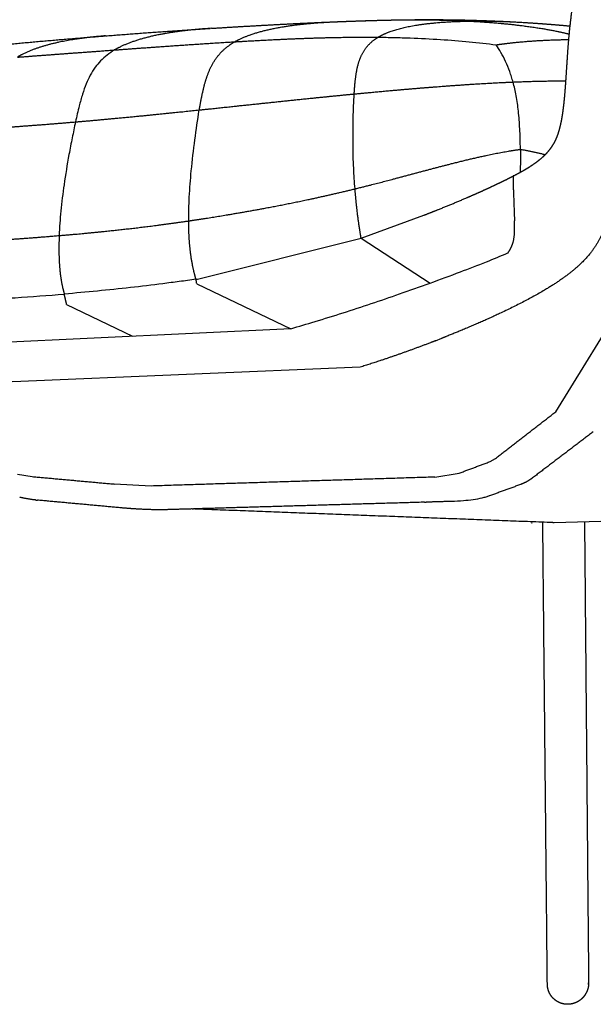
# Model space of a CAD drawing. Header units: millimetres. Extents: x 847 to 2889, y 2747 to 4819.
# Tile 2 of 26: x 1099 to 1348, y 2771 to 3199. Entities that reach past the tile are written whole.
import ezdxf

# ---------------------------------------------------------------- set-up
doc = ezdxf.new("R2010")
doc.units = ezdxf.units.MM
doc.header["$MEASUREMENT"] = 0
for name, color, linetype, true_color in [('2DVýkres', 18, 'Continuous', 0x000000), ('2DVýkres$viditelné$tečné', 18, 'Continuous', 0x000000), ('2DVýkres$viditelné$čáry', 18, 'Continuous', 0x000000)]:
    doc.layers.add(name, color=color, linetype=linetype, true_color=true_color)

msp = doc.modelspace()

# ---------------------------------------------------------------- linework, layer by layer
at = {"layer": '2DVýkres'}
for points in [[(1176.31, 3086.51), (1247.32, 3104.39), (1274.52, 3114.32)], [(1246.96, 3048.32), (1096.07, 3041.99), (1034.37, 3048.32), (985.79, 3062.04), (941.44, 3076.69), (926.13, 3103.64)], [(1216.73, 3065.01), (1088.43, 3058.91), (986.73, 3074.65), (943.07, 3086.92), (926.13, 3103.64)], [(1247.32, 3104.39), (1277.32, 3084.86)], [(1175.89, 3084.52), (1216.73, 3065.01)], [(1331.89, 3028.92), (1363.35, 3079.84)], [(1119.4, 3075.53), (1147.96, 3061.74)], [(1279.63, 3059.77), (1282.47, 3060.88)], [(1303.34, 3007.27), (1305.73, 3008.65)], [(1098.09, 3001.79), (1104.36, 3000.76)], [(1279.38, 3000.53), (1289.97, 3002.25)], [(1321.65, 3000.05), (1321.81, 3000.18)], [(1156.14, 2996.65), (1140.24, 2997.49)], [(1331.22, 2980.73), (1386.78, 2982.4)], [(1342.57, 2773.28), (1342.78, 2773.45)]]:
    msp.add_lwpolyline(points, dxfattribs=at)
at = {"layer": '2DVýkres$viditelné$tečné'}
for points, weights, degree, knots in [([(1192.43, 3189.74), (1194.97, 3191.2), (1200.97, 3193.68), (1215.33, 3196.98), (1228.17, 3198.11), (1236.86, 3198.46)], [3312.3705975, 3315.12137916, 3321.36324798, 3335.74430103, 3348.41243063, 3357.09865666], 3, [-1, -1, -1, -1, -0.75, -0.5, -0.0399139, -0.0399139, -0.0399139, -0.0399139]), ([(1251.76, 3198.98), (1252.08, 3198.99), (1256.96, 3199.13), (1266.48, 3199.33), (1280.45, 3199.28), (1289.87, 3198.97), (1294.61, 3198.71)], [3350.60865046, 3350.39391247, 3347.10461407, 3340.89527673, 3332.41608511, 3327.17670142, 3324.67655601], 3, [0.465136, 0.465136, 0.465136, 0.465136, 0.5, 1, 1.5, 2, 2, 2, 2]), ([(1294.61, 3198.71), (1296.99, 3198.59), (1301.74, 3198.29), (1308.84, 3197.7), (1315.81, 3196.96), (1324.84, 3195.75), (1332.16, 3194.43), (1336.92, 3193.31), (1337.78, 3193.09)], [3324.67655601, 3323.42647935, 3320.98606316, 3317.49017556, 3314.14374915, 3309.85756425, 3306.35207485, 3303.94093361, 3303.49593212], 3, [-2, -2, -2, -2, -1.75, -1.5, -1.25, -1, -0.5, -0.386058, -0.386058, -0.386058, -0.386058]), ([(1182.35, 3195.58), (1174.75, 3195.1), (1162.9, 3193.79), (1149.05, 3190.4), (1142.85, 3187.73), (1140.22, 3186.18)], [3392.58171215, 3384.79980995, 3372.74708871, 3358.57353022, 3352.10127001, 3349.28820433], 3, [0.0980085, 0.0980085, 0.0980085, 0.0980085, 0.5, 0.75, 1, 1, 1, 1]), ([(1136.3, 3192.31), (1134.49, 3192.17), (1128.17, 3191.59), (1117.91, 3190.13), (1106.65, 3187.28), (1100.58, 3184.6), (1097.99, 3183.04)], [3424.44459556, 3422.49440538, 3415.71343552, 3404.69455666, 3392.54789022, 3385.90274048, 3383.02807168], 3, [-53.610814, -53.610814, -53.610814, -53.610814, -47.346283, -31.564189, -15.782094, 0, 0, 0, 0]), ([(1177.02, 3160.1), (1177.34, 3161.98), (1177.98, 3165.53), (1179.04, 3170.28), (1180.29, 3174.53), (1182.31, 3179.61), (1185.74, 3184.94), (1189.89, 3188.28), (1192.43, 3189.74)], [3290.38594288, 3291.13067462, 3292.58865038, 3294.76669137, 3297.02101891, 3300.23826084, 3304.85905011, 3309.6196667, 3312.3705975], 3, [0, 0, 0, 0, 0.125, 0.25, 0.375, 0.5, 0.75, 1, 1, 1, 1]), ([(1244.33, 3167.06), (1244.42, 3168.57), (1244.63, 3171.43), (1245.07, 3175.33), (1245.73, 3178.86), (1246.99, 3183.12), (1249.43, 3187.65), (1252.68, 3190.49), (1254.72, 3191.72)], [3257.50150627, 3258.26010666, 3259.79253368, 3262.1833131, 3264.71136047, 3268.32352482, 3273.39929797, 3278.28118836, 3280.98179889], 3, [0, 0, 0, 0, 0.25, 0.5, 0.75, 1, 1.5, 2, 2, 2, 2]), ([(1305.94, 3188.4), (1306.51, 3188.49), (1308.62, 3188.8), (1312.76, 3189.3), (1317.47, 3189.77), (1324.33, 3190.3), (1331.12, 3190.6), (1336.32, 3190.69), (1337.57, 3190.7)], [3268.31363316, 3268.633205, 3269.84331944, 3272.43071894, 3275.62362725, 3280.61539364, 3286.03965706, 3290.46467194, 3291.54597313], 3, [0, 0, 0, 0, 0.125, 0.25, 0.375, 0.5, 0.75, 0.8282049, 0.8282049, 0.8282049, 0.8282049]), ([(1244.33, 3167.06), (1250.27, 3167.63), (1259.24, 3168.47), (1271.12, 3169.48), (1282.89, 3170.43), (1297.26, 3171.45), (1308.13, 3172.03), (1313.35, 3172.25)], [3257.50150627, 3255.33813321, 3252.39615519, 3249.35367589, 3246.98782584, 3245.46944369, 3246.15278475, 3247.05942944], 3, [-1, -1, -1, -1, -0.75, -0.625, -0.5, -0.25, 0, 0, 0, 0]), ([(1123.23, 3154.91), (1127.15, 3155.24), (1135.24, 3155.96), (1152.55, 3157.59), (1166.84, 3159.03), (1177.02, 3160.1)], [3327.7128202, 3324.72578663, 3318.61816193, 3306.08966444, 3296.57772395, 3290.38594288], 3, [-1, -1, -1, -1, -0.75, -0.5, 0, 0, 0, 0]), ([(1172.41, 3111.89), (1175.13, 3112.29), (1180.68, 3113.13), (1192.15, 3114.99), (1207.12, 3117.64), (1225.75, 3121.38), (1238.38, 3124.26), (1244.69, 3125.81)], [3275.49150474, 3273.95245658, 3270.90208615, 3264.93709427, 3257.79341619, 3249.90775065, 3245.2329455, 3243.07215163], 3, [0, 0, 0, 0, 0.25, 0.5, 1, 1.5, 2, 2, 2, 2]), ([(1247.32, 3104.39), (1246.83, 3107.35), (1246.34, 3110.53), (1245.44, 3117.6), (1245.02, 3121.51), (1244.69, 3125.81)], [3240.11069866, 3240.28267698, 3240.57077463, 3241.50115896, 3242.16071004, 3243.07215163], 3, [0.638094, 0.638094, 0.638094, 0.638094, 10.176002, 10.176002, 20.196898, 20.196898, 20.196898, 20.196898]), ([(1116.15, 3105.51), (1124.23, 3106.19), (1137.19, 3107.39), (1156.53, 3109.66), (1166.97, 3111.09), (1172.41, 3111.89)], [3313.17939496, 3307.09617711, 3297.5783571, 3284.83713454, 3278.5695996, 3275.49150474], 3, [0, 0, 0, 0, 0.5, 0.75, 1, 1, 1, 1]), ([(1311.11, 3097.94), (1311.25, 3098.14), (1311.74, 3098.84), (1312.49, 3100.2), (1313.13, 3101.73), (1313.77, 3103.98), (1314.07, 3107.14), (1314.01, 3110.17), (1313.96, 3111.85)], [3222.34888128, 3222.24936852, 3221.89329963, 3221.2888456, 3220.72395241, 3220.08951599, 3219.64289769, 3219.73190625, 3219.90718154], 3, [0, 0, 0, 0, 0.125, 0.25, 0.375, 0.5, 0.75, 1, 1, 1, 1]), ([(1072.43, 3102.48), (1079.3, 3102.87), (1093.13, 3103.71), (1108.1, 3104.83), (1116.15, 3105.51)], [3347.60732989, 3342.02840299, 3330.89745577, 3319.26202672, 3313.17939496], 3, [0, 0, 0, 0, 0.500018, 1, 1, 1, 1]), ([(1116.15, 3105.51), (1116.09, 3103.89), (1116.02, 3100.84), (1116.05, 3096.73), (1116.21, 3093.06), (1116.58, 3088.7), (1117.29, 3084.18), (1118, 3081.35), (1118.36, 3080.09)], [3313.17939496, 3312.88413924, 3312.38505329, 3311.86492958, 3311.55342398, 3311.38332916, 3311.56567554, 3311.97262498, 3312.19781807], 3, [-1, -1, -1, -1, -0.875, -0.75, -0.625, -0.5, -0.25, 0, 0, 0, 0]), ([(1341.6, 3092.22), (1337.04, 3088.07), (1324.93, 3079.92), (1304.86, 3070.19), (1290.15, 3063.95), (1284.08, 3061.52), (1282.47, 3060.88)], [3237.93213791, 3240.05850004, 3244.60955134, 3252.08356092, 3258.53051459, 3261.33323365, 3262.08758118], 3, [0, 0, 0, 0, 0.25, 0.5, 0.625, 0.6700544, 0.6700544, 0.6700544, 0.6700544]), ([(1279.63, 3059.77), (1277.7, 3059.02), (1266.76, 3054.85), (1255.72, 3051.05), (1246.96, 3048.32)], [3263.42354939, 3264.33638815, 3269.59462529, 3275.24836125, 3279.87571246], 3, [0.6964176, 0.6964176, 0.6964176, 0.6964176, 0.75, 1, 1, 1, 1]), ([(1106.66, 2990.5), (1106.66, 2990.5), (1106.66, 2990.5), (1106.67, 2990.5), (1106.67, 2990.5)], [3562.8337061, 3562.83952173, 3562.84700015, 3560.73690995, 3558.63545556], 2, [-15.72162144, -15.72162144, -15.72162144, -15.70645677, -15.70645677, -15.67448646, -15.67448646, -15.67448646])]:
    msp.add_rational_spline(points, weights, degree=degree, knots=knots, dxfattribs=at)
for points, weights, degree in [([(1245.59, 3198.79), (1248.58, 3198.89), (1251.57, 3198.98)], [1, 0.999995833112, 1], 2), ([(1254.72, 3191.72), (1256.76, 3192.95), (1261.66, 3195.02), (1271.08, 3197.11), (1282.15, 3198.32), (1290.37, 3198.65), (1294.61, 3198.71)], [3280.98179889, 3283.68232822, 3289.60204194, 3299.92886916, 3311.59429536, 3320.19121459, 3324.67655601], 3), ([(1294.61, 3198.71), (1301.9, 3198.83), (1309.6, 3198.65), (1317.76, 3198.16)], [3324.67655601, 3332.39698506, 3340.67109236, 3349.57264487], 3), ([(1140.22, 3186.18), (1147.93, 3186.74), (1164.32, 3187.95), (1182.7, 3189.16), (1192.43, 3189.74)], [3349.28820433, 3343.33773526, 3330.94305402, 3318.43701156, 3312.3705975], 3), ([(1192.43, 3189.74), (1197.31, 3190.03), (1207.35, 3190.59), (1222.97, 3191.29), (1238.88, 3191.73), (1249.47, 3191.78), (1254.72, 3191.72)], [3312.3705975, 3309.33754298, 3303.36332416, 3294.93024269, 3287.3033784, 3282.93897468, 3280.98179889], 3), ([(1097.99, 3183.04), (1111.37, 3184.07), (1124.87, 3185.05), (1140.22, 3186.18)], [3383.02807168, 3372.08774447, 3361.18775728, 3349.28820433], 3), ([(1177.02, 3160.1), (1182.13, 3160.63), (1192.67, 3161.75), (1209.31, 3163.52), (1226.59, 3165.31), (1238.39, 3166.49), (1244.33, 3167.06)], [3290.38594288, 3287.29017001, 3281.17022733, 3272.4335046, 3264.39239782, 3259.664592, 3257.50150627], 3), ([(1080.56, 3151.69), (1094.03, 3152.63), (1107.63, 3153.58), (1123.23, 3154.91)], [3361.45418836, 3350.53756382, 3339.66080915, 3327.7128202], 3), ([(1313.36, 3130.53), (1313.33, 3129.2), (1313.53, 3123.21), (1313.87, 3115.21), (1313.96, 3111.85)], [3225.94620942, 3224.67396471, 3222.00500136, 3220.25773212, 3219.90718154], 3), ([(1313.47, 3131.41), (1313.41, 3131.38), (1313.37, 3131.11), (1313.36, 3130.53)], [3227.56547916, 3227.03783943, 3226.49787542, 3225.94620942], 3), ([(1355.3, 3117.95), (1354.6, 3113.53), (1352.33, 3104.82), (1346.18, 3096.37), (1341.6, 3092.22)], [3228.70156316, 3229.36245332, 3231.85137856, 3235.80577578, 3237.93213791], 3), ([(1279.38, 3000.51), (1279.38, 3000.42), (1279.38, 3000.33)], [3435.56743266, 3424.84221066, 3414.41780351], 2), ([(1099, 2991.76), (1099.07, 2991.75), (1099.15, 2991.74)], [1, 0.997916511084, 1], 2), ([(1106.01, 2990.56), (1106.33, 2990.53), (1106.66, 2990.5)], [3561.68627147, 3562.1997341, 3562.8337061], 2), ([(1321.64, 2980.46), (1321.5, 2980.46), (1321.35, 2980.47)], [1, 0.999483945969, 1], 2)]:
    msp.add_rational_spline(points, weights, degree=degree, dxfattribs=at)
for points, knots in [([(1254.72, 3191.72), (1257.07, 3191.7), (1261.72, 3191.62), (1270.78, 3191.35), (1281.64, 3190.81), (1294.07, 3189.83), (1302.08, 3188.92), (1305.94, 3188.4)], [0, 0, 0, 0, 1.894674, 3.755518, 7.306401, 10.667711, 13.808034, 13.808034, 13.808034, 13.808034]), ([(1313.35, 3172.25), (1313.14, 3173), (1312.69, 3174.52), (1311.67, 3177.52), (1310.22, 3181.08), (1308.23, 3184.97), (1306.73, 3187.33), (1305.94, 3188.4)], [0, 0, 0, 0, 0.632826, 1.280158, 2.549877, 3.732814, 4.804875, 4.804875, 4.804875, 4.804875]), ([(1140.22, 3186.18), (1139.08, 3185.5), (1136.94, 3184.06), (1134.11, 3181.51), (1131.65, 3178.56), (1129.57, 3175.21), (1127.74, 3171.27), (1126.17, 3166.8), (1124.64, 3161.26), (1123.73, 3157.22), (1123.23, 3154.91)], [0, 0, 0, 0, 1.068777, 2.077033, 3.059809, 4.162623, 5.256303, 6.553948, 7.979778, 9.891502, 9.891502, 9.891502, 9.891502]), ([(1244.69, 3125.81), (1244.56, 3127.3), (1244.33, 3130.29), (1243.97, 3136.78), (1243.76, 3145.59), (1243.84, 3156.35), (1244.12, 3163.61), (1244.33, 3167.06)], [0, 0, 0, 0, 1.206384, 2.422437, 5.240222, 8.312746, 11.100766, 11.100766, 11.100766, 11.100766]), ([(1172.41, 3111.89), (1172.4, 3113.56), (1172.45, 3116.98), (1172.74, 3124.26), (1173.53, 3134.35), (1175, 3147.01), (1176.29, 3155.8), (1177.02, 3160.1)], [0, 0, 0, 0, 1.353229, 2.757355, 5.873801, 9.516823, 13.036332, 13.036332, 13.036332, 13.036332]), ([(1123.23, 3154.91), (1122.74, 3152.63), (1121.76, 3147.91), (1120.02, 3138.82), (1118.24, 3128.22), (1116.81, 3116.47), (1116.29, 3109.08), (1116.15, 3105.51)], [0, 0, 0, 0, 1.882805, 3.887464, 7.460636, 10.552372, 13.434125, 13.434125, 13.434125, 13.434125]), ([(1216.73, 3065.01), (1220.26, 3066.03), (1227.86, 3068.27), (1243.64, 3073.2), (1260.31, 3078.78), (1277.27, 3084.81), (1289.89, 3089.47), (1301.16, 3093.82), (1308.03, 3096.63), (1311.11, 3097.94)], [0, 0, 0, 0, 2.968076, 6.390346, 13.336352, 17.146745, 20.908356, 24.187818, 26.890079, 26.890079, 26.890079, 26.890079])]:
    msp.add_open_spline(points, degree=3, knots=knots, dxfattribs=at)
for points in [[(1305.73, 3008.65), (1318.81, 3018.78), (1331.89, 3028.92)], [(1289.97, 3002.25), (1296.65, 3004.76), (1303.34, 3007.27)], [(1104.36, 3000.76), (1122.3, 2999.12), (1140.24, 2997.49)], [(1279.38, 3000.53), (1217.76, 2998.59), (1156.14, 2996.65)]]:
    msp.add_open_spline(points, degree=2, dxfattribs=at)
at = {"layer": '2DVýkres$viditelné$čáry'}
for points, weights, degree, knots in [([(1337.76, 3192.9), (1338.08, 3196.29), (1338.47, 3199.68), (1338.92, 3203.05), (1339.67, 3208.62), (1340.62, 3214.17), (1342.63, 3224.55), (1343.69, 3229.44), (1344.8, 3234.28), (1345.5, 3237.31), (1346.22, 3240.34), (1346.95, 3243.37), (1347.28, 3244.7), (1347.95, 3247.45), (1349.4, 3253.26), (1352.15, 3264.09), (1354.62, 3273.49), (1356.33, 3279.81), (1358.2, 3286.8), (1360.14, 3293.78), (1362.13, 3300.73), (1365.18, 3311.36), (1368.48, 3322.27), (1371.98, 3332.75), (1374.8, 3341.19), (1377.82, 3349.56), (1381.05, 3357.86), (1384.02, 3365.51), (1387.2, 3373.08), (1390.57, 3380.56), (1392.12, 3384), (1393.73, 3387.42), (1395.38, 3390.81), (1396.91, 3393.96), (1398.49, 3397.09), (1400.13, 3400.2), (1401.62, 3403.04), (1403.17, 3405.85), (1404.77, 3408.64), (1406.2, 3411.14), (1407.69, 3413.6), (1409.23, 3416.03)], [1, 0.999865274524, 0.999865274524, 1, 1.00012147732, 1.00018630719, 1.00029243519, 1.00033490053, 1.00040171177, 1.00038832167, 1.00038832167, 1.00040171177, 1.00040171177, 1.00040171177, 1.00040171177, 1.00040171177, 1.00040171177, 1.00040171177, 1.00037931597, 1.00037931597, 1.00040171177, 1.00053639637, 1.00062258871, 1.00061985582, 1.00041623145, 1.00041623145, 1.00061985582, 1.00038736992, 1.00038736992, 1.00061985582, 1.00055081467, 1.00055081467, 1.00061985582, 1.00053581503, 1.00053581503, 1.00061985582, 1.00050837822, 1.00050837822, 1.00061985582, 1.00045619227, 1.00045619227, 1.00061985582], 3, [0, 0, 0, 0, 2.748895, 2.748895, 2.748895, 18.311539, 18.311539, 32.055142, 32.055142, 32.055142, 34.567508, 34.567508, 34.567508, 35.6696, 36.84904, 39.400903, 44.68583, 44.68583, 44.68583, 50.522278, 50.522278, 50.522278, 81.501212, 81.501212, 81.501212, 88.67911, 88.67911, 88.67911, 95.300552, 95.300552, 95.300552, 98.342759, 98.342759, 98.342759, 101.172489, 101.172489, 101.172489, 103.762552, 103.762552, 103.762552, 106.084799, 106.084799, 106.084799, 106.084799]), ([(1182.35, 3195.58), (1195.33, 3196.41), (1208.31, 3197.11), (1222.38, 3197.87), (1236.46, 3198.45)], [1, 0.999988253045, 1, 0.999977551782, 1], 2, [0, 0, 0, 6.992182, 6.992182, 14.569848, 14.569848, 14.569848]), ([(1236.86, 3198.46), (1239.43, 3198.57), (1242.01, 3198.66), (1244.58, 3198.75), (1246.91, 3198.83), (1249.24, 3198.9), (1251.57, 3198.98)], [1, 0.999997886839, 0.999997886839, 1, 0.999744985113, 0.999489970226, 0.999234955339], 3, [0, 0, 0, 0, 2.079411, 2.079411, 2.079411, 3.079408, 3.079408, 3.079408, 3.079408]), ([(1254.42, 3199.06), (1258.21, 3199.16), (1261.99, 3199.23), (1266.82, 3199.32), (1271.65, 3199.35), (1282.37, 3199.43), (1293.08, 3199.19), (1304.74, 3198.92), (1316.4, 3198.24)], [1, 0.999992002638, 1, 0.999983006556, 1, 0.99988754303, 1, 0.999843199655, 1], 2, [0, 0, 0, 2.035018, 2.035018, 4.633231, 4.633231, 10.393557, 10.393557, 16.669476, 16.669476, 16.669476]), ([(1317.76, 3198.16), (1321.79, 3197.91), (1325.82, 3197.62), (1328.68, 3197.41), (1331.54, 3197.18), (1334.84, 3196.91), (1338.14, 3196.6)], [1, 0.999981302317, 1, 0.999990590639, 1, 0.999987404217, 1], 2, [0, 0, 0, 2.173766, 2.173766, 3.716683, 3.716683, 5.496881, 5.496881, 5.496881]), ([(1332.69, 3149.01), (1333.04, 3149.99), (1333.35, 3150.98), (1333.62, 3151.98), (1333.89, 3153.01), (1334.13, 3154.05), (1334.33, 3155.09), (1334.35, 3155.17), (1334.37, 3155.25), (1334.38, 3155.34), (1334.62, 3156.56), (1334.82, 3157.78), (1334.99, 3159.01), (1335.18, 3160.33), (1335.34, 3161.66), (1335.49, 3162.98), (1335.77, 3165.7), (1336.01, 3168.42), (1336.2, 3171.14), (1336.22, 3171.31), (1336.23, 3171.48), (1336.24, 3171.64), (1336.46, 3174.8), (1336.66, 3177.95), (1336.86, 3181.1)], [1, 0.999274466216, 0.999274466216, 1, 0.999648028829, 0.999648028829, 1, 1.0000121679, 1.00002429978, 1.00003639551, 0.999833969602, 0.999833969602, 1.00003639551, 0.999941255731, 0.999941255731, 1.00003639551, 0.999931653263, 0.999931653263, 1.00003639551, 1.00005174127, 1.00006698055, 1.00008211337, 1.00007847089, 1.00007847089, 1.00008211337], 3, [0, 0, 0, 0, 0.836908, 0.836908, 0.836908, 1.694498, 1.694498, 1.694498, 1.944195, 1.944195, 1.944195, 2.946382, 2.946382, 2.946382, 4.022521, 4.022521, 4.022521, 6.224996, 6.224996, 6.224996, 6.70232, 6.70232, 6.70232, 9.250395, 9.250395, 9.250395, 9.250395]), ([(1313.47, 3131.41), (1315.87, 3132.66), (1318.36, 3134.03), (1320.67, 3135.5), (1321.86, 3136.26), (1323.02, 3137.06), (1324.14, 3137.92), (1324.8, 3138.42), (1325.44, 3138.95), (1326.06, 3139.5), (1326.82, 3140.17), (1327.53, 3140.87), (1328.21, 3141.61), (1328.86, 3142.32), (1329.46, 3143.07), (1330.01, 3143.86), (1330.49, 3144.54), (1330.93, 3145.25), (1331.33, 3145.99), (1331.39, 3146.1), (1331.44, 3146.2), (1331.48, 3146.28), (1331.93, 3147.15), (1332.33, 3148.05), (1332.67, 3148.96)], [3227.56544298, 3227.61748868, 3227.76840856, 3228.09176435, 3226.06187238, 3226.06187238, 3228.09176435, 3226.76338447, 3226.76338447, 3228.09176435, 3224.95660331, 3224.95660331, 3228.09176435, 3223.76851005, 3223.76851005, 3228.09176435, 3224.34327272, 3224.34327272, 3228.09176435, 3228.15714415, 3228.21515087, 3228.2656097, 3224.24485042, 3224.24485042, 3228.2656097], 3, [0.000004, 0.000004, 0.000004, 0.000004, 7.557568, 7.557568, 7.557568, 8.695296, 8.695296, 8.695296, 9.365661, 9.365661, 9.365661, 10.17519, 10.17519, 10.17519, 10.950211, 10.950211, 10.950211, 11.623395, 11.623395, 11.623395, 11.958825, 11.958825, 11.958825, 12.747607, 12.747607, 12.747607, 12.747607]), ([(1244.69, 3125.81), (1251.02, 3127.36), (1260.51, 3129.84), (1272.96, 3133.18), (1285.24, 3136.45), (1300.11, 3140.17), (1311.23, 3142.28), (1316.53, 3142.99)], [3243.07215163, 3240.91132018, 3237.93551302, 3234.85408557, 3232.48181416, 3231.06552947, 3232.05141466, 3233.19101265], 3, [-70.911876, -70.911876, -70.911876, -70.911876, -53.183907, -44.319923, -35.455938, -17.727969, 0, 0, 0, 0]), ([(1274.52, 3114.32), (1277.75, 3115.57), (1280.97, 3116.87), (1287.1, 3119.32), (1293.17, 3121.93), (1296.02, 3123.15), (1298.86, 3124.42), (1301.53, 3125.61), (1304.18, 3126.85), (1306.64, 3127.99), (1309.07, 3129.19), (1311.28, 3130.27), (1313.47, 3131.41)], [1, 0.999984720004, 1, 0.999924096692, 1, 0.999974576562, 1, 0.999966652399, 1, 0.999952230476, 1, 0.999923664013, 1], 2, [0, 0, 0, 1.866009, 1.866009, 5.417414, 5.417414, 7.086642, 7.086642, 8.660112, 8.660112, 10.118596, 10.118596, 11.441444, 11.441444, 11.441444]), ([(1175.59, 3086.52), (1174.84, 3089.08), (1173.86, 3093.05), (1173.03, 3099.58), (1172.7, 3103.22), (1172.48, 3107.28), (1172.41, 3110.29), (1172.41, 3111.89)], [3274.56434479, 3274.08567806, 3273.60152882, 3273.83081374, 3274.13613051, 3274.66022656, 3275.18056884, 3275.49150474], 3, [0.0004573, 0.0004573, 0.0004573, 0.0004573, 0.5001373, 0.6251029, 0.7500686, 0.8750343, 1, 1, 1, 1]), ([(1321.65, 3000.05), (1320.93, 2999.52), (1320.17, 2999.02), (1318.5, 2998.08), (1317.58, 2997.65), (1316.62, 2997.3)], [3389.72162353, 3390.53846145, 3391.3515129, 3393.05482739, 3393.94028023, 3394.82375463], 3, [0.294079, 0.294079, 0.294079, 0.294079, 4.148314, 4.148314, 8.419029, 8.419029, 8.419029, 8.419029]), ([(1163.45, 2986.38), (1160.41, 2986.29), (1157.12, 2986.32), (1150.06, 2986.6), (1146.34, 2986.86), (1142.47, 2987.21)], [3546.39172794, 3548.68405552, 3550.64005649, 3553.76779306, 3554.92575734, 3555.65162837], 3, [0, 0, 0, 0, 12.40799, 12.40799, 24.721757, 24.721757, 24.721757, 24.721757]), ([(1274.94, 2989.61), (1275.1, 2989.6), (1275.26, 2989.61), (1275.42, 2989.61), (1275.58, 2989.63)], [1, 0.99955999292, 1, 0.999564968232, 1], 2, [0, 0, 0, 0.0849422, 0.0849422, 0.1701303, 0.1701303, 0.1701303]), ([(1173.9, 2986.68), (1174.05, 2986.68), (1174.2, 2986.68), (1174.35, 2986.68), (1174.51, 2986.7)], [1, 0.999532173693, 1, 0.999538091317, 1], 2, [0, 0, 0, 0.0815188, 0.0815188, 0.1633013, 0.1633013, 0.1633013]), ([(1342.57, 2773.28), (1342.39, 2773.15), (1342.21, 2773.02), (1342.03, 2772.89), (1341.15, 2772.31), (1340.19, 2771.89), (1339.18, 2771.64), (1338.15, 2771.39), (1337.09, 2771.32), (1336.03, 2771.44), (1335.95, 2771.45), (1335.87, 2771.46), (1335.79, 2771.47), (1334.5, 2771.66), (1333.29, 2772.12), (1332.2, 2772.83), (1331.32, 2773.42), (1330.55, 2774.15), (1329.93, 2775.01), (1329.73, 2775.29), (1329.54, 2775.58), (1329.38, 2775.88), (1328.7, 2777.09), (1328.32, 2778.41), (1328.25, 2779.79), (1328.25, 2779.91), (1328.24, 2780.02), (1328.24, 2780.14)], [1, 0.999565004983, 0.999565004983, 1, 0.990150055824, 0.990150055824, 1, 0.989518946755, 0.989518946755, 1, 0.999998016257, 0.999996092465, 0.999994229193, 0.983839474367, 0.983839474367, 0.999994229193, 0.989120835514, 0.989120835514, 0.999994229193, 0.998863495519, 0.998863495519, 0.999994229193, 0.98259929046, 0.98259929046, 0.999994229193, 0.999999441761, 1.00000472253, 1.00001006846], 3, [0, 0, 0, 0, 0.178571, 0.178571, 0.178571, 1.020348, 1.020348, 1.020348, 1.871198, 1.871198, 1.871198, 2.151991, 2.151991, 2.151991, 3.190657, 3.190657, 3.190657, 4.042339, 4.042339, 4.042339, 4.318922, 4.318922, 4.318922, 5.423193, 5.423193, 5.423193, 5.80595, 5.80595, 5.80595, 5.80595]), ([(1345.7, 2777.71), (1345.2, 2776.21), (1344.24, 2774.96), (1343.6, 2774.12), (1342.78, 2773.45)], [1, 0.985820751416, 1, 0.993517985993, 1], 2, [0, 0, 0, 0.840366, 0.840366, 1.406913, 1.406913, 1.406913]), ([(1346.16, 2780.62), (1346.17, 2779.91), (1346.06, 2779.21), (1345.94, 2778.45), (1345.7, 2777.71)], [1, 0.997044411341, 1, 0.996459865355, 1], 2, [0, 0, 0, 0.3784861, 0.3784861, 0.7956601, 0.7956601, 0.7956601])]:
    msp.add_rational_spline(points, weights, degree=degree, knots=knots, dxfattribs=at)
for points, degree in [([(1251.57, 3198.98), (1251.63, 3198.98), (1251.7, 3198.98), (1251.76, 3198.98)], 3), ([(1175.89, 3084.52), (1175.79, 3085.18), (1175.69, 3085.85), (1175.59, 3086.51)], 3), ([(1348.18, 3020.23), (1335, 3010.2), (1321.81, 3000.18)], 2), ([(1316.57, 2997.28), (1309.85, 2994.83), (1303.13, 2992.38)], 2), ([(1142.46, 2987.21), (1124.57, 2988.86), (1106.67, 2990.5)], 2), ([(1274.94, 2989.61), (1224.72, 2988.15), (1174.51, 2986.7)], 2), ([(1274.94, 2989.61), (1275.26, 2989.62), (1275.58, 2989.63)], 2), ([(1286.67, 2989.95), (1281.12, 2989.79), (1275.58, 2989.63)], 2), ([(1173.9, 2986.68), (1168.68, 2986.53), (1163.45, 2986.38)], 2), ([(1173.9, 2986.68), (1174.2, 2986.69), (1174.51, 2986.7)], 2), ([(1330.59, 2980.74), (1252.25, 2983.71), (1173.9, 2986.68)], 2), ([(1328.24, 2780.17), (1327.25, 2880.38), (1326.26, 2980.59)], 2), ([(1344.38, 2981.07), (1345.27, 2880.87), (1346.16, 2780.68)], 2)]:
    msp.add_open_spline(points, degree=degree, dxfattribs=at)
for points, weights, degree in [([(1136.3, 3192.31), (1158.99, 3194.1), (1181.71, 3195.54)], [1, 0.999971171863, 1], 2), ([(1336.86, 3181.11), (1337.12, 3185.04), (1337.39, 3188.91), (1337.76, 3192.88)], [3246.24880804, 3247.08972925, 3247.71875285, 3248.21033344], 3), ([(1337.76, 3192.88), (1337.76, 3192.88), (1337.76, 3192.88), (1337.76, 3192.88)], [3248.1809858, 3248.19077027, 3248.20055548, 3248.21034145], 3), ([(1090.79, 3188.39), (1113.38, 3190.5), (1136, 3192.29)], [1, 0.999973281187, 1], 2), ([(1313.35, 3172.25), (1321.47, 3172.59), (1329.04, 3172.76), (1336.32, 3172.75)], [3247.05942944, 3248.47092941, 3251.25163746, 3255.07468274], 3), ([(1316.53, 3142.99), (1316.54, 3138), (1316.47, 3133.02)], [1, 0.999975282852, 1], 2), ([(1316.53, 3142.99), (1321.99, 3142.1), (1327.33, 3140.69)], [1, 0.998859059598, 1], 2), ([(1175.59, 3086.52), (1175.82, 3086.51), (1176.06, 3086.51), (1176.31, 3086.51)], [3274.56434479, 3274.42987272, 3274.28918947, 3274.14548029], 3), ([(1175.59, 3086.51), (1175.59, 3086.51), (1175.59, 3086.51), (1175.59, 3086.52)], [3274.56482547, 3274.56450265, 3274.56436457, 3274.56434479], 3), ([(1119.4, 3075.53), (1118.84, 3077.8), (1118.36, 3080.09)], [1, 0.999816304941, 1], 2), ([(1106.01, 2990.56), (1102.46, 2990.93), (1099, 2991.77)], [1, 0.997836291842, 1], 2), ([(1330.59, 2980.74), (1330.91, 2980.73), (1331.22, 2980.73)], [1, 0.99986146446, 1], 2), ([(1328.24, 2780.23), (1328.24, 2780.23), (1328.24, 2780.23), (1328.24, 2780.24)], [3948.35849137, 3948.37019242, 3948.38189476, 3948.39359848], 3), ([(1328.24, 2780.15), (1328.24, 2780.16), (1328.24, 2780.17)], [3372.20768278, 3372.44033652, 3372.69297617], 2), ([(1346.11, 2780.33), (1346.07, 2780.17), (1345.98, 2780.02)], [1, 0.993332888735, 1], 2), ([(1346.11, 2780.33), (1346.13, 2780.37), (1346.14, 2780.42)], [3394.95866233, 3391.10990434, 3387.91568189], 2), ([(1346.16, 2780.62), (1346.16, 2780.52), (1346.14, 2780.42)], [1, 0.996179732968, 1], 2), ([(1346.16, 2780.62), (1346.16, 2780.65), (1346.16, 2780.68)], [3376.78701194, 3375.56185478, 3374.67327942], 2)]:
    msp.add_rational_spline(points, weights, degree=degree, dxfattribs=at)
for points, knots in [([(1316.53, 3142.99), (1316.52, 3144.55), (1316.46, 3147.53), (1316.23, 3153.08), (1315.77, 3159.31), (1314.83, 3166.11), (1313.89, 3170.29), (1313.35, 3172.25)], [0, 0, 0, 0, 1.257678, 2.404003, 4.480123, 6.296771, 7.934454, 7.934454, 7.934454, 7.934454]), ([(1175.59, 3086.51), (1173.17, 3086.17), (1168.37, 3085.51), (1158.88, 3084.27), (1142.24, 3082.27), (1127.95, 3080.89), (1118.36, 3080.09)], [0, 0, 0, 0, 1.9694, 3.913705, 7.720333, 15.48755, 15.48755, 15.48755, 15.48755]), ([(1074.29, 3077.17), (1076.33, 3077.27), (1080.25, 3077.48), (1087.84, 3077.91), (1100.5, 3078.69), (1111.27, 3079.5), (1118.36, 3080.09)], [0, 0, 0, 0, 1.645411, 3.165649, 6.133277, 11.875048, 11.875048, 11.875048, 11.875048]), ([(1303.01, 2992.34), (1302.53, 2992.16), (1301.47, 2991.82), (1299.15, 2991.21), (1295.89, 2990.62), (1291.49, 2990.15), (1288.36, 2990), (1286.67, 2989.95)], [0, 0, 0, 0, 0.418663, 0.892251, 1.931701, 3.090174, 4.458845, 4.458845, 4.458845, 4.458845])]:
    msp.add_open_spline(points, degree=3, knots=knots, dxfattribs=at)

doc.saveas('drawing.dxf')
